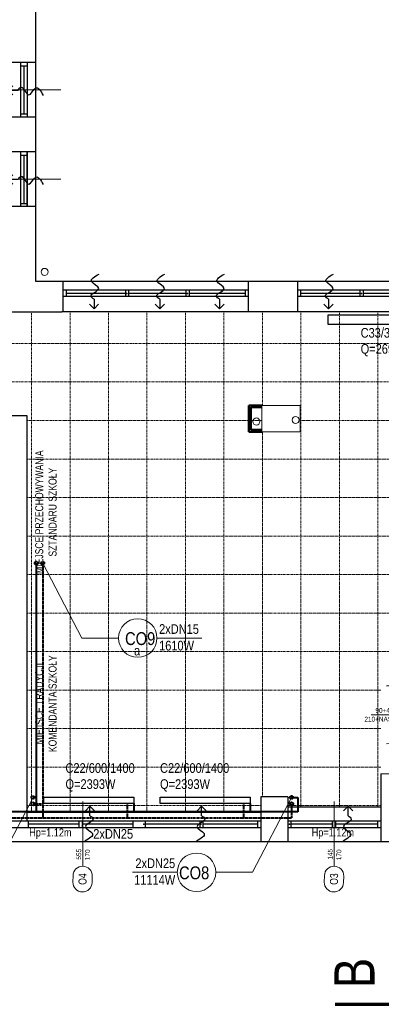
# Model space of a CAD drawing. Header units: millimetres. Extents: x -523 to 1404227, y -783705 to 1038705.
# Tile 81 of 256: x 362244 to 367882, y 115758 to 131096. Entities that reach past the tile are written whole.
import ezdxf
from ezdxf.enums import TextEntityAlignment as Align

# ---------------------------------------------------------------- set-up
doc = ezdxf.new("R2010")
doc.units = ezdxf.units.MM
doc.linetypes.add('DASHED', pattern=[0.75, 0.5, -0.25])
doc.linetypes.add('DASHEDX2', pattern=[1.5, 1, -0.5])
for name, color, linetype, lineweight in [('BA_drz', 7, 'Continuous', 18), ('BA_KS_ist.', 34, 'Continuous', 13), ('BA_sym', 7, 'Continuous', 18), ('BA_txc', 1, 'Continuous', 18), ('BA_txs', 2, 'Continuous', 18), ('Cienka', 7, 'Continuous', 18), ('mm_CO_opisy', 5, 'Continuous', 9), ('mm_CO_rury', 84, 'Continuous', 40), ('mm_grzejniki', 30, 'Continuous', 30), ('mm_Wentylacja', 5, 'Continuous', 50), ('PG_PRZERYWANE_ŚREDNIE', 1, 'DASHEDX2', 18), ('PG_WIDOKOWE_CIENKIE', 7, 'Continuous', 18), ('Przekrojowa', 60, 'Continuous', 18)]:
    doc.layers.add(name, color=color, linetype=linetype, lineweight=lineweight)
doc.styles.add('BIKTS', font='bikromsw.shx', dxfattribs={"width": 0.85})
doc.styles.add('BIKWYM', font='BIKROMSW.SHX', dxfattribs={"width": 0.8})
doc.styles.get("Standard").update_dxf_attribs({"font": 'arial.ttf'})

# ---------------------------------------------------------------- blocks, each defined once
blk = doc.blocks.new('symdrz')
blk.add_lwpolyline([(-10, -30, -1), (-10, 30), (10, 30, -1), (10, -30)], format="xyb", close=True)
at = {"style": 'BIKTS', "width": 0.8}
blk.add_attdef('SZERDRZ', text='', height=25, dxfattribs=at).set_placement((77.1, 8.8), align=Align.CENTER)
blk.add_attdef('SYMDRZ', text='', height=25, dxfattribs=at).set_placement((0, 0), align=Align.MIDDLE)
blk.add_attdef('WYSDRZ', text='', height=25, dxfattribs=at).set_placement((77.1, -9.5), align=Align.TOP_CENTER)
blk = doc.blocks.new('dr1h901')
at = {"color": 0}
blk.add_line((-0.5, 0), (-0.5, 1), dxfattribs=at)
blk.add_line((0, 0.362), (0, -0.266))
blk.add_arc((-0.5, 0), 1, 0, 90, dxfattribs=at)
blk = doc.blocks.new('podciecie')
at = {"layer": 'mm_Wentylacja', "color": 142, "lineweight": 30}
for p, q in [((23288, -37575.5), (23288, -37590.5)), ((23288, -37590.5), (23280.9, -37583.4)), ((23288, -37590.5), (23295.1, -37583.4))]:
    blk.add_line(p, q, dxfattribs=at)
blk.add_spline([(23288, -37575.5), (23283.2, -37570.7), (23295.2, -37558.8), (23284.2, -37547.8), (23295.8, -37536.2)], degree=3, dxfattribs=at)
blk = doc.blocks.new('A$C6810ecfa')
at = {"layer": 'BA_KS_ist.', "color": 18, "linetype": 'Continuous', "lineweight": 20, "ltscale": 25}
for centre in [(-1546.6, 816), (-1216.4, 582.9), (-1155.3, 585.3)]:
    blk.add_circle(centre, 5.5, dxfattribs=at)

msp = doc.modelspace()

# ---------------------------------------------------------------- linework, layer by layer
for p, q in [((362493.69, 127017.39), (362493.69, 134012.39)), ((362493.69, 130427.39), (362023.69, 130427.39)), ((362258.69, 130427.39), (362258.69, 129577.39)), ((362258.69, 130377.39), (362358.69, 130377.39)), ((362308.69, 130377.39), (362308.69, 129627.39)), ((362358.69, 130427.39), (362358.69, 129577.39)), ((362358.69, 130422.39), (362358.69, 129582.39)), ((362258.69, 129627.39), (362358.69, 129627.39)), ((362493.69, 129577.39), (362023.69, 129577.39)), ((362493.69, 129034.89), (362023.69, 129034.89)), ((362258.69, 129034.89), (362258.69, 128184.89)), ((362358.69, 129034.89), (362358.69, 128184.89)), ((362358.69, 128192.39), (362358.69, 129027.39)), ((362258.69, 128984.89), (362358.69, 128984.89)), ((362308.69, 128984.89), (362308.69, 128234.89)), ((362258.69, 128234.89), (362358.69, 128234.89)), ((362493.69, 128184.89), (362023.69, 128184.89)), ((369833.69, 127017.39), (362493.69, 127017.39)), ((362923.69, 126547.39), (362923.69, 127017.39)), ((365813.69, 126547.39), (365813.69, 127017.39)), ((366578.69, 126547.39), (366578.69, 127017.39)), ((365813.69, 126882.39), (362923.69, 126882.39)), ((362973.69, 126782.39), (362973.69, 126882.39)), ((363892.03, 126882.39), (363892.03, 126782.39)), ((363942.03, 126882.39), (363942.03, 126782.39)), ((364835.36, 126882.39), (364835.36, 126782.39)), ((364885.36, 126882.39), (364885.36, 126782.39)), ((365763.69, 126782.39), (365763.69, 126882.39)), ((369468.69, 126882.39), (366578.69, 126882.39)), ((366628.69, 126782.39), (366628.69, 126882.39)), ((367547.03, 126882.39), (367547.03, 126782.39)), ((367597.03, 126882.39), (367597.03, 126782.39)), ((365813.69, 126782.39), (362923.69, 126782.39)), ((363892.03, 126832.39), (362973.69, 126832.39)), ((364835.36, 126832.39), (363942.03, 126832.39)), ((364835.36, 126832.39), (363942.03, 126832.39)), ((365763.69, 126832.39), (364885.36, 126832.39)), ((369468.69, 126782.39), (366578.69, 126782.39)), ((367547.03, 126832.39), (366628.69, 126832.39)), ((368490.36, 126832.39), (367597.03, 126832.39)), ((368490.36, 126832.39), (367597.03, 126832.39)), ((362023.69, 126547.39), (362903.69, 126547.39)), ((370363.69, 126547.39), (362903.69, 126547.39)), ((362358.69, 124927.39), (362073.69, 124927.39)), ((362358.69, 118612.39), (362358.69, 124927.39)), ((367873.69, 119347.39), (367873.69, 118287.39)), ((366423.69, 118987.39), (366003.69, 118987.39)), ((366003.69, 118987.39), (366003.69, 118287.39)), ((366423.69, 118987.39), (366423.69, 118287.39)), ((366003.69, 118747.39), (362358.69, 118747.39)), ((367873.69, 118827.39), (366423.69, 118827.39)), ((362378.69, 118612.39), (360433.69, 118612.39)), ((362378.69, 118612.39), (362378.69, 118512.39)), ((366003.69, 118612.39), (362378.69, 118612.39)), ((363168.69, 118562.39), (362378.69, 118562.39)), ((363168.69, 118612.39), (363168.69, 118512.39)), ((363218.69, 118612.39), (363168.69, 118612.39)), ((363218.69, 118612.39), (363218.69, 118512.39)), ((364008.69, 118562.39), (363218.69, 118562.39)), ((364008.69, 118612.39), (364008.69, 118512.39)), ((364198.69, 118612.39), (364198.69, 118512.39)), ((365051.19, 118562.39), (364198.69, 118562.39)), ((365051.19, 118612.39), (365051.19, 118512.39)), ((365101.19, 118612.39), (365051.19, 118612.39)), ((365101.19, 118612.39), (365101.19, 118512.39)), ((365953.69, 118562.39), (365101.19, 118562.39)), ((365953.69, 118612.39), (365953.69, 118512.39)), ((366003.69, 118612.39), (366003.69, 118512.39)), ((366003.69, 118612.39), (366003.69, 118512.39)), ((366423.69, 118612.39), (366423.69, 118512.39)), ((366423.69, 118612.39), (366423.69, 118512.39)), ((367873.69, 118612.39), (366423.69, 118612.39)), ((366473.69, 118612.39), (366473.69, 118512.39)), ((367123.69, 118562.39), (366473.69, 118562.39)), ((367123.69, 118512.39), (367123.69, 118612.39)), ((367173.69, 118512.39), (367173.69, 118612.39)), ((367823.69, 118562.39), (367173.69, 118562.39)), ((367823.69, 118612.39), (367823.69, 118512.39)), ((367873.69, 118612.39), (367873.69, 118512.39)), ((360433.69, 118512.39), (362378.69, 118512.39)), ((362358.69, 118512.39), (366003.69, 118512.39)), ((366423.69, 118512.39), (367873.69, 118512.39)), ((368368.69, 118287.39), (353758.69, 118287.39))]:
    msp.add_line(p, q)
at = {"lineweight": 20}
for p, q in [((362886.95, 130002.39), (361818.8, 130002.39)), ((362886.95, 128609.89), (361818.8, 128609.89)), ((366018.69, 124677.39), (366018.69, 125087.39)), ((366018.69, 125087.39), (366618.69, 125087.39)), ((366618.69, 124677.39), (366618.69, 125087.39)), ((366018.69, 124677.39), (366618.69, 124677.39)), ((368033.69, 119347.39), (367873.69, 119347.39)), ((363228.69, 117908.73), (363228.69, 118919.21)), ((367148.69, 117908.73), (367148.69, 118919.21))]:
    msp.add_line(p, q, dxfattribs=at)
for p in [(363917.03, 126832.39), (363917.03, 126832.39), (363917.03, 126832.39), (364860.36, 126832.39), (364860.36, 126832.39), (364860.36, 126832.39), (367572.03, 126832.39), (367572.03, 126832.39), (367572.03, 126832.39), (362383.69, 118562.39), (363294.94, 118562.39), (363294.94, 118562.39), (363294.94, 118562.39), (363294.94, 118562.39), (363294.94, 118562.39), (364181.19, 118562.39), (364181.19, 118562.39), (364181.19, 118562.39), (364181.19, 118562.39), (364181.19, 118562.39), (365067.44, 118562.39), (365067.44, 118562.39), (365067.44, 118562.39), (365067.44, 118562.39), (365067.44, 118562.39), (366448.69, 118562.39)]:
    msp.add_point(p)
at = {"layer": 'mm_CO_opisy'}
for p, q in [((363213.59, 121463.3), (362603.46, 122629.5)), ((363784.72, 121463.3), (363213.59, 121463.3)), ((364384.72, 121463.3), (365084.72, 121463.3)), ((361841.83, 117814.57), (362451.97, 118980.77)), ((365872.93, 117814.57), (366483.07, 118980.77)), ((364701.81, 117814.57), (364001.81, 117814.57)), ((365301.81, 117814.57), (365872.93, 117814.57))]:
    msp.add_line(p, q, dxfattribs=at)
for centre in [(364084.72, 121463.3), (365001.81, 117814.57)]:
    msp.add_circle(centre, 300, dxfattribs=at)
at = {"layer": 'mm_CO_rury'}
for p, q in [((362503.46, 122629.5), (362503.46, 118755.72)), ((362451.97, 118980.77), (362503.46, 118980.77)), ((364022.02, 118883.71), (364022.02, 118762.03)), ((365836.02, 118883.71), (365836.02, 118762.03)), ((366483.07, 118980.77), (366583.07, 118980.77)), ((366583.07, 118980.77), (366583.07, 118755.72)), ((366583.07, 118755.72), (354245.79, 118755.72))]:
    msp.add_line(p, q, dxfattribs=at)
at = {"layer": 'mm_CO_rury', "linetype": 'DASHED', "ltscale": 30}
for p, q in [((362603.46, 122629.5), (362603.46, 118655.72)), ((362451.97, 118880.77), (362603.46, 118880.77)), ((363922.02, 118883.71), (363922.02, 118662.03)), ((365736.02, 118883.71), (365736.02, 118662.03)), ((366483.07, 118880.77), (366483.07, 118655.72)), ((366483.07, 118655.72), (354145.79, 118655.72))]:
    msp.add_line(p, q, dxfattribs=at)
for centre in [(362503.46, 122629.5), (362503.46, 122629.5), (362603.46, 122629.5), (362603.46, 122629.5), (362451.97, 118980.77), (362451.97, 118880.77), (366483.07, 118980.77), (366483.07, 118880.77)]:
    msp.add_circle(centre, 25, dxfattribs=at)
at = {"layer": 'mm_grzejniki', "lineweight": 30}
for points in [[(367055.84, 126497.99), (369055.84, 126497.99), (369055.84, 126347.99), (367055.84, 126347.99)], [(362622.02, 118983.71), (364022.02, 118983.71), (364022.02, 118883.71), (362622.02, 118883.71)], [(364436.02, 118983.71), (365836.02, 118983.71), (365836.02, 118883.71), (364436.02, 118883.71)]]:
    msp.add_lwpolyline(points, close=True, dxfattribs=at)
at = {"layer": 'PG_PRZERYWANE_ŚREDNIE', "color": 251, "lineweight": 15, "ltscale": 15}
for p, q in [((362428.69, 126547.39), (362428.69, 118747.39)), ((363028.69, 126547.39), (363028.69, 118747.39)), ((363628.69, 126547.39), (363628.69, 118747.39)), ((364228.69, 126547.39), (364228.69, 118747.39)), ((364828.69, 126547.39), (364828.69, 118747.39)), ((365428.69, 126547.39), (365428.69, 118747.39)), ((366028.69, 126547.39), (366028.69, 125087.39)), ((366628.69, 126547.39), (366628.69, 118827.39)), ((367228.69, 126547.39), (367228.69, 118827.39)), ((367828.69, 126547.39), (367828.69, 118827.39)), ((360478.69, 126052.39), (371968.69, 126052.39)), ((360478.69, 125452.39), (371968.69, 125452.39)), ((362358.69, 124852.39), (366018.69, 124852.39)), ((366618.69, 124852.39), (371853.69, 124852.39)), ((366028.69, 124677.39), (366028.69, 118987.39)), ((362358.69, 124252.39), (374123.69, 124252.39)), ((362358.69, 123652.39), (374123.69, 123652.39)), ((362358.69, 123052.39), (374123.69, 123052.39)), ((362358.69, 122452.39), (374123.69, 122452.39)), ((362358.69, 121852.39), (374123.69, 121852.39)), ((362358.69, 121252.39), (374123.69, 121252.39)), ((362358.69, 120652.39), (367873.69, 120652.39)), ((362358.69, 120052.39), (367873.69, 120052.39)), ((362358.69, 119452.39), (367873.69, 119452.39)), ((362358.69, 118852.39), (366003.69, 118852.39)), ((366423.69, 118852.39), (367873.69, 118852.39))]:
    msp.add_line(p, q, dxfattribs=at)
at = {"layer": 'PG_WIDOKOWE_CIENKIE', "color": 18, "lineweight": 50}
for p, q in [((365818.69, 124677.39), (365818.69, 125087.39)), ((366018.69, 125087.39), (365818.69, 125087.39)), ((365848.69, 124707.39), (365848.69, 125057.39)), ((366018.69, 125057.39), (365848.69, 125057.39)), ((366018.69, 124707.39), (365848.69, 124707.39)), ((366018.69, 124677.39), (365818.69, 124677.39))]:
    msp.add_line(p, q, dxfattribs=at)
at = {"layer": 'PG_WIDOKOWE_CIENKIE', "color": 18, "lineweight": 70}
msp.add_line((367161.05, 115757.96), (368326.05, 115757.96), dxfattribs=at)

# ---------------------------------------------------------------- block references
at = {"layer": 'BA_drz', "color": 18, "xscale": 900, "yscale": 900, "zscale": -900, "rotation": 269.9999999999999}
msp.add_blockref('dr1h901', (367961.19, 120267.39), dxfattribs=at)
at = {"layer": 'BA_sym', "color": 18}
ref = msp.add_blockref('symdrz', (368487.17, 120267.39), dxfattribs=dict(at, xscale=5.000000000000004, yscale=5.000000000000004, zscale=5.000000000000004, rotation=2.364552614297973e-06))
ref.add_attrib('Symdrz', 'Dw8', dxfattribs={"height": 125, "rotation": 0.000002, "style": 'BIKTS', "width": 0.8}).set_placement((368487.17, 120267.39), align=Align.MIDDLE_CENTER)
ref.add_attrib('Szerdrz', '90+40', dxfattribs={"layer": 'BA_txc', "height": 75, "rotation": 0.000002, "style": 'BIKTS', "width": 0.8}).set_placement((367931.63, 120334.89), align=Align.MIDDLE_CENTER)
ref.add_attrib('Wysdrz', '210+NAŚW70', dxfattribs={"layer": 'BA_txc', "height": 75, "rotation": 0.000002, "style": 'BIKTS', "width": 0.8}).set_placement((367937.7, 120199.89), align=Align.MIDDLE_CENTER)
ref = msp.add_blockref('symdrz', (363224.49, 117708.77), dxfattribs=dict(at, xscale=5.000000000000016, yscale=5.000000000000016, zscale=5.000000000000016, rotation=268.7952046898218))
ref.add_attrib('Symdrz', 'O4', dxfattribs={"height": 125, "rotation": 88.795205, "style": 'BIKTS', "width": 0.8}).set_placement((363224.49, 117708.77), align=Align.MIDDLE_CENTER)
ref.add_attrib('Szerdrz', '170', dxfattribs={"layer": 'BA_txc', "height": 75, "rotation": 88.795205, "style": 'BIKTS', "width": 0.8}).set_placement((363299.95, 118086.53), align=Align.MIDDLE_CENTER)
ref.add_attrib('Wysdrz', '555', dxfattribs={"layer": 'BA_txc', "height": 75, "rotation": 88.795205, "style": 'BIKTS', "width": 0.8}).set_placement((363165.1, 118095.03), align=Align.MIDDLE_CENTER)
ref = msp.add_blockref('symdrz', (367144.49, 117708.77), dxfattribs=dict(at, xscale=5.000000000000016, yscale=5.000000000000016, zscale=5.000000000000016, rotation=268.7952046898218))
ref.add_attrib('Symdrz', 'O3', dxfattribs={"height": 125, "rotation": 88.795205, "style": 'BIKTS', "width": 0.8}).set_placement((367144.49, 117708.77), align=Align.MIDDLE_CENTER)
ref.add_attrib('Szerdrz', '170', dxfattribs={"layer": 'BA_txc', "height": 75, "rotation": 88.795205, "style": 'BIKTS', "width": 0.8}).set_placement((367219.95, 118086.53), align=Align.MIDDLE_CENTER)
ref.add_attrib('Wysdrz', '145', dxfattribs={"layer": 'BA_txc', "height": 75, "rotation": 88.795205, "style": 'BIKTS', "width": 0.8}).set_placement((367085.1, 118095.03), align=Align.MIDDLE_CENTER)
at = {"layer": 'mm_Wentylacja', "color": 2, "lineweight": 30, "xscale": 10, "yscale": 10, "zscale": 10}
for p, rotation in [((737972.66, 362875.23), 270), ((737972.66, 361486.45), 270), ((596220.04, -257060.36), 180), ((597961.15, -257060.36), 180), ((600245.08, -257060.36), 180)]:
    msp.add_blockref('podciecie', p, dxfattribs=dict(at, rotation=rotation))
for p in [(130523.55, 502495.9), (131548.76, 502495.9), (132478.6, 502495.9), (134178.55, 502495.9)]:
    msp.add_blockref('podciecie', p, dxfattribs=at)
at = {"layer": 'Przekrojowa', "xscale": 10, "yscale": 10, "zscale": 10}
msp.add_blockref('A$C6810ecfa', (378098.69, 119007.39), dxfattribs=at)

# ---------------------------------------------------------------- texts
at = {"layer": 'BA_txs', "color": 18, "style": 'BIKTS', "width": 0.85}
for p in [(362392.9, 118372.65), (366796.71, 118372.65)]:
    msp.add_text('Hp=1.12m', height=125, dxfattribs=at).set_placement(p)
msp.add_text('B', height=625, rotation=90, dxfattribs=at).set_placement((367776.05, 116008.8))
at = {"layer": 'Cienka', "color": 7, "lineweight": 0, "char_height": 125, "attachment_point": 5, "rotation": 90, "style": 'BIKWYM'}
for s, insert in [('\\A1;MIEJSCE PRZECHOWYWANIA \\PSZTANDARU SZKOŁY', (362653.67, 123424.21)), ('\\A1;MIEJSCE TRADYCJI\\PKOMENDANTA SZKOŁY', (362653.67, 120440.72))]:
    msp.add_mtext(s, dxfattribs=dict(at, insert=insert))
at = {"layer": 'mm_CO_opisy'}
for s, width, gutter_width, heights, insert, char_height, attachment_point in [('{\\fArial Narrow|b0|i0|c238|p34;C33/300/2000\\PQ=2694W}', 1362.1826, 0, [731.29], (367560.19, 126292.94), 150, 1), ('{\\fArial Narrow|b0|i0|c238|p34;2xDN15}', 396.329, 10, [210.66], (364417.59, 121678.97), 150, 1), ('{\\fArial Narrow|b0|i0|c238|p34;CO9}', 321.1213, 10, [0], (363886.9, 121351.57), 200, 7), ('{\\fArial Narrow|b0|i0|c238|p34;1610W}', 396.329, 10, [210.66], (364417.59, 121420.17), 150, 1), ('{\\fArial Narrow|b0|i0|c238|p34;a}', 396.329, 10, [210.66], (364122.34, 121191.19), 150, 9), ('{\\fArial Narrow|b0|i0|c238|p34;C22/600/1400\\PQ=2393W}', 1362.1826, 0, [731.29], (362957.82, 119513.48), 150, 1), ('{\\fArial Narrow|b0|i0|c238|p34;C22/600/1400\\PQ=2393W}', 1362.1826, 0, [731.29], (364432.39, 119513.48), 150, 1), ('{\\fArial Narrow|b0|i0|c238|p34;2xDN25}', 396.329, 10, [210.66], (363391.49, 118487.49), 150, 1), ('{\\fArial Narrow|b0|i0|c238|p34;2xDN25}', 396.329, 10, [210.66], (364668.94, 118030.24), 150, 3), ('{\\fArial Narrow|b0|i0|c238|p34;CO8}', 321.1213, 10, [0], (365199.63, 117702.85), 200, 9), ('{\\fArial Narrow|b0|i0|c238|p34;11114W}', 396.329, 10, [210.66], (364668.94, 117771.45), 150, 3)]:
    msp.add_mtext_dynamic_manual_height_columns(s, width=width, gutter_width=gutter_width, heights=heights, dxfattribs=dict(at, insert=insert, char_height=char_height, attachment_point=attachment_point))

doc.saveas('drawing.dxf')
